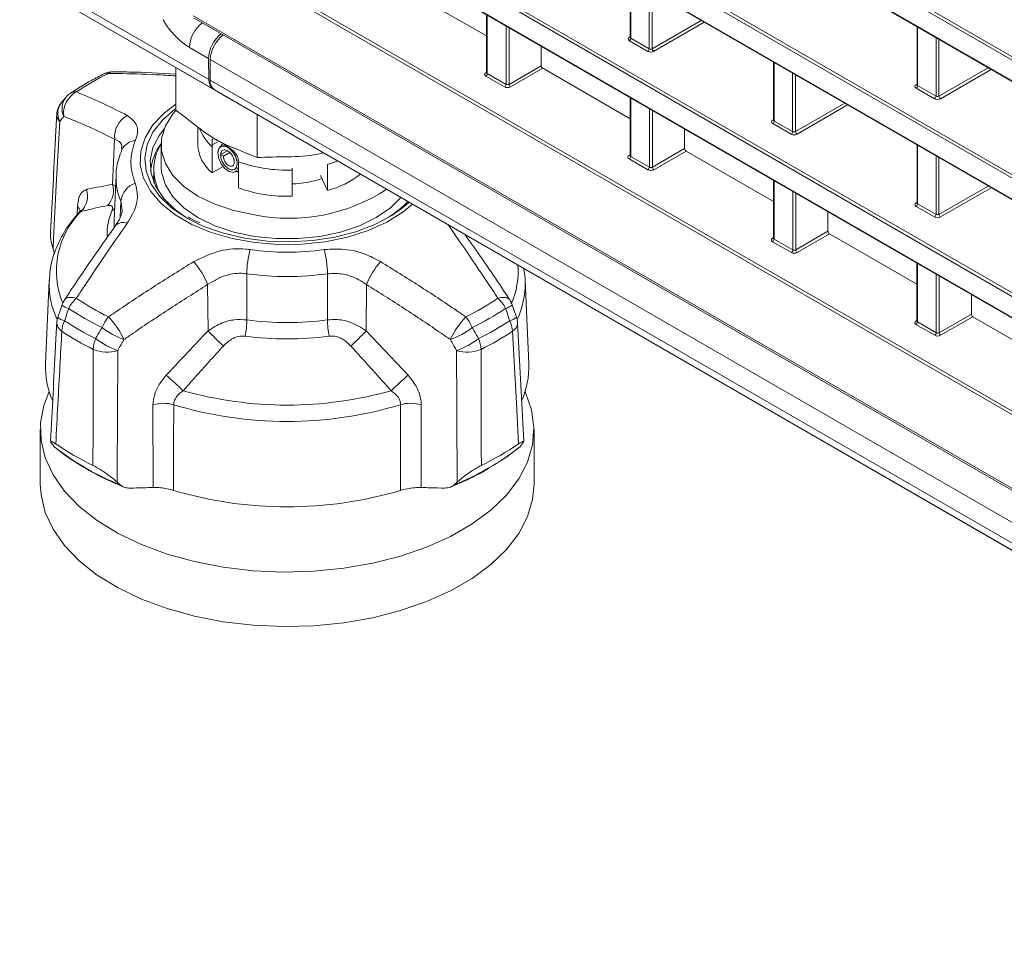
# Model space of a CAD drawing. Header units: millimetres. Extents: x 0 to 1118, y 0 to 864.
# Tile 177 of 256: x 776 to 799, y 316 to 337. Entities that reach past the tile are written whole.
import ezdxf

# ---------------------------------------------------------------- set-up
doc = ezdxf.new("R2010")
doc.units = ezdxf.units.MM

msp = doc.modelspace()

# ---------------------------------------------------------------- linework, layer by layer
at = {"color": 9, "linetype": 'Continuous', "lineweight": 0}
for p, q in [((824.742, 321.897), (777.38, 349.238)), ((777.451, 349.279), (824.822, 321.932)), ((777.38, 348.742), (824.742, 321.401)), ((826.979, 317.798), (777.38, 346.431)), ((777.451, 346.471), (827.014, 317.859)), ((777.38, 345.929), (826.979, 317.297)), ((781.868, 341.108), (824.822, 316.311)), ((824.742, 316.276), (781.796, 341.069)), ((781.706, 340.619), (824.742, 315.775)), ((775.802, 338.656), (780.302, 336.058)), ((824.742, 313.463), (781.307, 338.538)), ((781.377, 338.578), (824.822, 313.498)), ((790.344, 338.428), (790.344, 337.038)), ((790.781, 336.786), (790.781, 338.176)), ((790.852, 338.135), (790.852, 336.786)), ((779.928, 337.572), (824.742, 311.701)), ((786.928, 337.588), (786.928, 336.197)), ((790.852, 336.786), (792.02, 337.461)), ((792.091, 337.42), (790.887, 336.725)), ((787.374, 335.94), (787.374, 337.33)), ((787.445, 337.289), (787.445, 335.94)), ((797.168, 337.302), (797.168, 335.912)), ((790.309, 337.059), (790.33, 337.072)), ((790.746, 336.725), (790.309, 336.977)), ((790.344, 337.038), (790.781, 336.786)), ((797.605, 335.66), (797.605, 337.05)), ((797.675, 337.009), (797.675, 335.66)), ((780.294, 336.557), (779.84, 336.819)), ((840.245, 301.948), (780.336, 336.533)), ((793.756, 336.459), (793.756, 335.068)), ((786.892, 336.218), (786.913, 336.231)), ((786.928, 336.197), (787.374, 335.94)), ((787.445, 335.94), (788.212, 336.383)), ((788.247, 336.322), (787.48, 335.879)), ((794.193, 334.816), (794.193, 336.207)), ((797.675, 335.66), (798.844, 336.335)), ((798.915, 336.294), (797.711, 335.599)), ((780.336, 336.038), (839.899, 301.653)), ((787.339, 335.879), (786.893, 336.136)), ((794.264, 336.166), (794.264, 334.817)), ((839.781, 301.552), (780.44, 335.809)), ((797.132, 335.933), (797.153, 335.945)), ((797.57, 335.598), (797.133, 335.851)), ((797.168, 335.912), (797.605, 335.66)), ((790.34, 335.618), (790.34, 334.228)), ((794.264, 334.817), (795.432, 335.491)), ((790.786, 333.97), (790.786, 335.36)), ((790.856, 335.32), (790.856, 333.971)), ((795.503, 335.45), (794.299, 334.755)), ((793.72, 335.089), (793.741, 335.102)), ((793.756, 335.068), (794.193, 334.816)), ((794.158, 334.755), (793.721, 335.007)), ((778.013, 333.56), (778.062, 334.636)), ((780.385, 334.498), (780.506, 334.568)), ((790.856, 333.971), (791.624, 334.413)), ((791.659, 334.352), (790.892, 333.909)), ((797.168, 334.489), (797.168, 333.099)), ((790.304, 334.249), (790.325, 334.261)), ((790.751, 333.909), (790.305, 334.167)), ((790.34, 334.228), (790.786, 333.97)), ((797.605, 332.847), (797.605, 334.237)), ((797.675, 334.196), (797.675, 332.847)), ((793.752, 333.649), (793.752, 332.258)), ((778.013, 333.56), (778.084, 333.515)), ((794.198, 332), (794.198, 333.391)), ((797.675, 332.847), (798.844, 333.522)), ((798.915, 333.481), (797.711, 332.786)), ((778.192, 332.773), (778.209, 333.164)), ((778.237, 332.943), (778.209, 333.164)), ((794.268, 333.35), (794.268, 332.001)), ((777.166, 332.834), (777.176, 333.037)), ((797.132, 333.12), (797.153, 333.132)), ((797.57, 332.785), (797.133, 333.038)), ((797.168, 333.099), (797.605, 332.847)), ((780.03, 332.63), (779.77, 332.765)), ((794.268, 332.001), (795.035, 332.444)), ((793.716, 332.279), (793.737, 332.292)), ((793.752, 332.258), (794.198, 332)), ((795.071, 332.383), (794.304, 331.94)), ((794.163, 331.939), (793.716, 332.197)), ((797.163, 331.679), (797.163, 330.289)), ((781.205, 331.434), (781.208, 330.338)), ((783.124, 330.338), (783.127, 331.434)), ((797.61, 330.031), (797.61, 331.421)), ((797.68, 331.381), (797.68, 330.031)), ((780.283, 330.075), (780.275, 331.175)), ((784.057, 331.175), (784.049, 330.075)), ((797.68, 330.031), (798.447, 330.474)), ((798.482, 330.413), (797.715, 329.97)), ((797.128, 330.309), (797.149, 330.322)), ((797.575, 329.97), (797.128, 330.228)), ((797.163, 330.289), (797.61, 330.031)), ((784.049, 330.075), (785.042, 329.022)), ((778.976, 326.349), (778.974, 328.313)), ((785.358, 328.313), (785.356, 326.349))]:
    msp.add_line(p, q, dxfattribs=at)
at = {"color": 7, "linetype": 'Continuous', "lineweight": 15}
for p, q in [((777.416, 348.705), (824.777, 321.364)), ((777.416, 345.892), (826.989, 317.274)), ((781.734, 340.586), (824.777, 315.738)), ((780.409, 335.827), (775.906, 338.427)), ((790.33, 338.437), (790.33, 337.059)), ((776.209, 338.252), (780.717, 335.649)), ((786.913, 337.092), (784.835, 338.291)), ((786.913, 337.596), (786.913, 336.218)), ((779.954, 337.515), (824.78, 311.637)), ((797.153, 337.311), (797.153, 335.932)), ((790.33, 337.059), (790.328, 337.053)), ((788.212, 336.847), (788.212, 336.383)), ((780.294, 336.557), (780.302, 336.058)), ((780.336, 336.038), (780.336, 336.533)), ((793.741, 336.467), (793.741, 335.089)), ((779.516, 336.342), (779.516, 335.321)), ((786.913, 336.218), (786.912, 336.212)), ((790.325, 335.122), (788.247, 336.322)), ((780.738, 335.637), (780.409, 335.827)), ((780.44, 335.809), (780.763, 335.623)), ((797.153, 335.933), (797.152, 335.926)), ((776.9, 335.629), (776.8, 335.509)), ((780.717, 335.649), (780.728, 335.643)), ((780.728, 335.643), (780.738, 335.637)), ((780.763, 335.623), (839.781, 301.552)), ((790.325, 335.627), (790.325, 334.248)), ((781.456, 335.223), (781.456, 334.201)), ((793.741, 335.089), (793.74, 335.083)), ((780.041, 334.926), (780.041, 334.506)), ((791.624, 334.877), (791.624, 334.413)), ((780.689, 334.513), (780.474, 334.625)), ((779.166, 334.506), (779.166, 333.995)), ((780.386, 333.835), (780.386, 334.457)), ((780.638, 334.526), (780.562, 334.447)), ((780.745, 334.362), (780.583, 334.269)), ((780.651, 334.23), (780.804, 334.319)), ((793.737, 333.153), (791.659, 334.352)), ((797.153, 334.498), (797.153, 333.119)), ((780.516, 334.31), (780.516, 334.311)), ((780.583, 334.269), (780.651, 334.23)), ((781.005, 334.1), (781.005, 333.478)), ((790.325, 334.249), (790.324, 334.242)), ((778.991, 333.922), (778.991, 333.74)), ((780.386, 333.835), (780.644, 333.984)), ((780.907, 333.85), (781.005, 333.875)), ((780.975, 333.867), (781.015, 333.844)), ((782.282, 333.903), (782.282, 333.943)), ((782.282, 333.281), (782.282, 333.903)), ((783.127, 334.034), (783.127, 333.412)), ((778.095, 333.776), (778.05, 332.709)), ((779.002, 333.59), (778.991, 333.74)), ((783.127, 333.412), (782.96, 333.771)), ((793.737, 333.657), (793.737, 332.279)), ((795.035, 332.907), (795.035, 332.444)), ((797.153, 333.12), (797.152, 333.113)), ((779.833, 332.772), (779.8, 332.792)), ((793.737, 332.279), (793.735, 332.273)), ((797.149, 331.183), (795.071, 332.383)), ((776.595, 332.029), (776.633, 331.901)), ((797.149, 331.687), (797.149, 330.309)), ((776.503, 331.275), (776.418, 329.293)), ((787.914, 329.293), (787.829, 331.275)), ((787.829, 331.275), (787.831, 331.235)), ((798.447, 330.938), (798.447, 330.474)), ((776.81, 330.695), (776.711, 330.402)), ((787.621, 330.402), (787.522, 330.695)), ((800.56, 329.213), (798.482, 330.413)), ((787.795, 327.444), (787.648, 330.268)), ((797.148, 330.31), (797.147, 330.303)), ((776.292, 327.728), (776.292, 326.432)), ((788.04, 326.432), (788.04, 327.728)), ((776.633, 327.312), (776.595, 327.358)), ((776.633, 327.312), (776.701, 327.258)), ((776.647, 327.3), (776.726, 327.239)), ((787.737, 327.358), (787.699, 327.312)), ((778.12, 326.477), (778.191, 326.413)), ((786.141, 326.413), (786.212, 326.477))]:
    msp.add_line(p, q, dxfattribs=at)
at = {"color": 7, "linetype": 'Continuous', "lineweight": 15, "flags": 128}
for points in [[(779.516, 335.469), (779.246, 335.263), (778.974, 334.978), (778.785, 334.671), (778.684, 334.352), (778.672, 334.027), (778.752, 333.705), (778.919, 333.394), (779.171, 333.103), (779.5, 332.839), (779.898, 332.609), (780.355, 332.419), (780.859, 332.274), (781.397, 332.177), (781.955, 332.132), (782.518, 332.138), (783.072, 332.197), (783.602, 332.306), (784.096, 332.463), (784.539, 332.663), (784.921, 332.902), (785.148, 333.091)], [(779.514, 335.315), (779.448, 335.239), (779.269, 334.955), (779.178, 334.658), (779.177, 334.356), (779.268, 334.059), (779.446, 333.775), (779.707, 333.513), (780.043, 333.282), (780.443, 333.088), (780.896, 332.937), (781.387, 332.833)], [(779.237, 334.881), (779.126, 334.735), (778.972, 334.437), (778.906, 334.128), (778.928, 333.817), (779.038, 333.512), (779.234, 333.223), (779.51, 332.955), (779.742, 332.789)], [(780.516, 334.311), (780.538, 334.413), (780.599, 334.473), (780.674, 334.483)], [(781.005, 333.969), (781.004, 333.965), (780.962, 333.882), (780.886, 333.847), (780.788, 333.867), (780.686, 333.939), (780.597, 334.049), (780.537, 334.18), (780.516, 334.308)], [(779.166, 333.995), (779.177, 333.846), (779.268, 333.548), (779.446, 333.265), (779.707, 333.003), (780.043, 332.772), (780.443, 332.577), (780.896, 332.426), (781.387, 332.323)], [(781.387, 332.323), (781.902, 332.27), (782.425, 332.27), (782.94, 332.322), (783.432, 332.425), (783.885, 332.576), (784.286, 332.77), (784.622, 333.001), (784.874, 333.25)], [(784.889, 332.985), (784.656, 332.822), (784.256, 332.609), (783.801, 332.435), (783.303, 332.306), (782.777, 332.225), (782.234, 332.193), (781.69, 332.212), (781.158, 332.281), (780.652, 332.399), (780.186, 332.562), (780.03, 332.63)], [(787.828, 328.631), (787.84, 328.606), (787.983, 328.197), (788.039, 327.78), (788.006, 327.363), (787.884, 326.952), (787.675, 326.552), (787.383, 326.17), (787.012, 325.812), (786.567, 325.483), (786.056, 325.187), (785.485, 324.931), (784.865, 324.716), (784.203, 324.548), (783.511, 324.427), (782.798, 324.357), (782.076, 324.338), (781.355, 324.37), (780.646, 324.453), (779.96, 324.586), (779.308, 324.766), (778.699, 324.991), (778.143, 325.258), (777.647, 325.562), (777.22, 325.899), (776.868, 326.264), (776.597, 326.651), (776.41, 327.054), (776.31, 327.467), (776.299, 327.885), (776.376, 328.3), (776.504, 328.631)], [(788.04, 326.432), (788.006, 326.067), (787.884, 325.656), (787.675, 325.256), (787.383, 324.874), (787.012, 324.516), (786.567, 324.186), (786.056, 323.891), (785.485, 323.634), (784.865, 323.42), (784.203, 323.252), (783.511, 323.131), (782.798, 323.061), (782.076, 323.041), (781.355, 323.074), (780.646, 323.157), (779.96, 323.289), (779.308, 323.47), (778.699, 323.695), (778.143, 323.962), (777.647, 324.266), (777.22, 324.603), (776.868, 324.967), (776.597, 325.354), (776.41, 325.758), (776.31, 326.171), (776.292, 326.432)]]:
    msp.add_lwpolyline(points, dxfattribs=at)
at = {"color": 9, "linetype": 'Continuous', "lineweight": 0, "flags": 128}
for points in [[(779.77, 332.765), (779.417, 333.005), (779.135, 333.275), (778.931, 333.567), (778.811, 333.874), (778.779, 334.188), (778.833, 334.501), (778.974, 334.805), (779.198, 335.092), (779.499, 335.355), (779.516, 335.368)], [(776.754, 335.059), (776.674, 333.544), (776.607, 332.265), (776.595, 332.029)], [(783.371, 334.117), (783.273, 334.081), (783.127, 334.034)], [(778.991, 333.814), (778.989, 333.701), (778.998, 333.598)], [(778.061, 332.983), (778.033, 332.958), (777.997, 332.934)], [(785.067, 333.138), (784.993, 333.07), (784.889, 332.985)], [(778.05, 332.709), (778.049, 332.65), (778.053, 332.544)], [(776.866, 330.81), (776.877, 330.824), (776.911, 330.85), (776.957, 330.867), (777.013, 330.872), (777.078, 330.867), (777.149, 330.852)], [(787.183, 330.852), (787.254, 330.867), (787.319, 330.872), (787.375, 330.867), (787.421, 330.85), (787.455, 330.824), (787.466, 330.811)], [(787.672, 327.386), (787.628, 328.203), (787.527, 330.068)], [(777.545, 326.875), (777.548, 327.716), (777.553, 329.636)], [(778.134, 329.607), (778.127, 328.042), (778.121, 326.721), (778.12, 326.477)], [(786.212, 326.477), (786.205, 328.042), (786.204, 328.281), (786.198, 329.607)], [(779.467, 328.319), (779.466, 327.395), (779.466, 326.28)], [(784.866, 326.28), (784.866, 327.395), (784.865, 328.319)]]:
    msp.add_lwpolyline(points, dxfattribs=at)
at = {"color": 9, "linetype": 'Continuous', "lineweight": 0}
for centre, radius, start, end in [((780.794, 338.349), 1.803, 208.8556, 238.0453), ((780.618, 336.78), 0.779, 127.0622, 177.1574), ((790.324, 337.082), 0.0277, 236.1434, 280.6298), ((790.267, 337.042), 0.0769, 302.9181, 357.3706), ((790.705, 336.789), 0.0769, 302.9181, 357.3706), ((790.93, 336.79), 0.078, 183.0599, 236.9401), ((780.621, 330.63), 6.194, 115.9018, 124.0928), ((777.877, 336.044), 0.162, 76.1455, 114.8505), ((778.035, 336.045), 0.196, 89.476, 127.4394), ((786.908, 336.241), 0.0277, 236.1434, 280.6298), ((786.851, 336.201), 0.0769, 302.9181, 357.3706), ((777.41, 335.26), 0.563, 117.5584, 188.3184), ((777.123, 335.536), 0.225, 83.269, 122.9142), ((787.297, 335.943), 0.0769, 302.9181, 357.3706), ((787.523, 335.944), 0.078, 183.0599, 236.9401), ((797.148, 335.956), 0.0277, 236.1434, 280.6298), ((797.091, 335.915), 0.0769, 302.9181, 357.3706), ((777.139, 335.249), 0.43, 142.5532, 206.241), ((777.239, 335.368), 0.43, 142.335, 206.201), ((797.528, 335.663), 0.0769, 302.9181, 357.3706), ((797.753, 335.664), 0.078, 183.0599, 236.9401), ((776.895, 335.216), 0.211, 179.3269, 227.8799), ((778.638, 334.694), 0.578, 118.6352, 185.806), ((793.736, 335.112), 0.0277, 236.1434, 280.6298), ((793.679, 335.072), 0.0769, 302.9181, 357.3706), ((781.044, 335.245), 1.026, 199.9744, 230.1145), ((794.116, 334.82), 0.0769, 302.9181, 357.3706), ((794.342, 334.821), 0.078, 183.0599, 236.9401), ((778.579, 334.22), 0.382, 93.8305, 154.457), ((779.728, 334.095), 1.279, 156.6795, 203.3205), ((782.149, 337.272), 3.372, 250.1635, 272.2504), ((790.319, 334.272), 0.0277, 236.1434, 280.6298), ((790.263, 334.231), 0.0769, 302.9181, 357.3706), ((790.709, 333.974), 0.0769, 302.9181, 357.3706), ((790.934, 333.975), 0.078, 183.0599, 236.9401), ((779.504, 333.721), 1.41, 177.1946, 203.2816), ((776.906, 333.283), 0.51, 313.5372, 17.7), ((777.51, 333.413), 0.525, 317.2865, 16.2355), ((778.717, 333.104), 0.512, 108.7305, 173.2555), ((778.682, 331.499), 2.007, 135.2129, 202.3469), ((777.019, 332.87), 0.229, 14.5809, 46.8124), ((779.372, 332.353), 1.492, 157.1096, 180.8117), ((797.148, 333.143), 0.0277, 236.1434, 280.6298), ((797.091, 333.102), 0.0769, 302.9181, 357.3706), ((797.528, 332.85), 0.0769, 302.9181, 357.3706), ((797.753, 332.851), 0.078, 183.0599, 236.9401), ((778.263, 332.407), 0.249, 66.8497, 135.483), ((793.731, 332.302), 0.0277, 236.1434, 280.6298), ((793.675, 332.262), 0.0769, 302.9181, 357.3706), ((783.525, 331.391), 2.321, 164.5468, 178.9226), ((782.166, 338.318), 6.37, 262.0829, 277.9171), ((780.807, 331.391), 2.321, 1.0774, 15.4532), ((794.121, 332.004), 0.0769, 302.9181, 357.3706), ((794.346, 332.005), 0.078, 183.0599, 236.9401), ((778.645, 330.56), 1.742, 20.6658, 41.8125), ((785.687, 330.56), 1.742, 138.1875, 159.3342), ((785.744, 331.491), 1.918, 336.1679, 4.568), ((782.166, 338.344), 6.976, 262.0829, 277.9171), ((778.5, 331.204), 1.999, 178.2747, 205.4043), ((785.829, 331.205), 2.002, 334.6039, 0.8591), ((777.674, 330.267), 0.785, 131.8926, 154.0396), ((780.621, 335.981), 6.194, 235.9072, 244.0982), ((783.711, 335.981), 6.194, 295.9018, 304.0928), ((786.658, 330.267), 0.785, 25.9604, 48.1074), ((777.06, 330.977), 0.378, 228.3437, 255.8566), ((780.565, 335.926), 6.418, 235.9072, 244.0982), ((783.767, 335.926), 6.418, 295.9018, 304.0928), ((787.273, 330.975), 0.375, 284.0858, 311.7571), ((776.963, 330.686), 0.381, 228.2317, 255.9051), ((778.603, 329.823), 0.903, 139.5265, 158.599), ((776.411, 328.989), 2.069, 25.1947, 43.3537), ((778.824, 330.385), 2.384, 349.5263, 358.8746), ((782.166, 337.329), 7.056, 262.1993, 277.8007), ((785.508, 330.385), 2.384, 181.1254, 190.4737), ((787.921, 328.989), 2.069, 136.6463, 154.8053), ((785.729, 329.823), 0.903, 21.401, 40.4735), ((787.369, 330.686), 0.381, 284.1008, 311.758), ((776.927, 330.278), 0.243, 182.3217, 239.828), ((777.433, 330.034), 0.63, 153.3324, 176.9704), ((780.524, 335.792), 6.582, 236.2871, 243.7182), ((779.015, 331.841), 2.103, 233.4151, 249.6369), ((785.317, 331.841), 2.103, 290.3631, 306.5849), ((783.808, 335.792), 6.582, 296.2818, 303.7129), ((786.899, 330.034), 0.63, 3.0296, 26.6676), ((787.411, 330.274), 0.237, 299.4211, 358.4292), ((797.143, 330.332), 0.0277, 236.1434, 280.6298), ((797.086, 330.292), 0.0769, 302.9181, 357.3706), ((780.503, 335.611), 6.664, 236.2871, 243.7182), ((778.307, 329.601), 0.755, 157.4543, 177.3638), ((778.86, 331.572), 2.096, 233.3634, 249.7148), ((791.293, 340.878), 15.425, 224.4562, 226.3617), ((782.166, 337.229), 7.346, 262.1993, 277.8007), ((773.039, 340.878), 15.425, 313.6383, 315.5438), ((785.472, 331.572), 2.096, 290.2852, 306.6366), ((786.025, 329.601), 0.755, 2.6362, 22.5457), ((783.829, 335.611), 6.664, 296.2818, 303.7129), ((797.533, 330.034), 0.0769, 302.9181, 357.3706), ((797.758, 330.036), 0.078, 183.0599, 236.9401), ((777.883, 330.414), 0.845, 246.9792, 287.222), ((786.449, 330.414), 0.845, 252.778, 293.0208), ((587.025, 118.756), 284.917, 47.45041, 47.56041), ((977.307, 118.756), 284.917, 132.43959, 132.54959), ((782.166, 337.437), 9.127, 254.2817, 285.7183), ((779.23, 327.482), 0.87, 74.1774, 107.0808), ((782.166, 337.275), 9.354, 253.2299, 286.7701), ((785.102, 327.482), 0.87, 72.9192, 105.8226), ((783.751, 332.352), 6.402, 291.9174, 308.0773), ((780.606, 332.403), 6.459, 232.8017, 248.0458)]:
    msp.add_arc(centre, radius, start, end, dxfattribs=at)
at = {"color": 7, "linetype": 'Continuous', "lineweight": 15}
for centre, radius, start, end in [((781.115, 336.494), 0.779, 127.0622, 177.1574), ((778.028, 335.742), 0.5, 89.1916, 116.0639), ((780.587, 336.014), 0.252, 174.3796, 234.302), ((777.283, 335.311), 0.5, 124.2688, 140.2306), ((777.183, 335.192), 0.5, 140.3341, 176.989), ((780.208, 333.751), 1.298, 142.63, 174.3903), ((780.141, 333.92), 1.146, 147.3211, 215.9458), ((780.941, 334.545), 0.901, 182.5248, 231.9782), ((782.193, 336.101), 2.532, 272.0094, 288.4373), ((782.549, 335.539), 2.204, 285.1992, 308.1609), ((782.149, 336.65), 3.372, 250.1635, 272.2504), ((782.21, 337.016), 4.263, 258.8781, 303.0865), ((783.342, 334.77), 2.342, 302.2653, 316.3935), ((777.283, 330.534), 0.5, 146.318, 161.2566), ((787.049, 330.534), 0.5, 18.7434, 33.682), ((777.183, 330.242), 0.5, 161.2781, 177.005), ((787.149, 330.242), 0.5, 2.995, 18.7219), ((778.401, 329.213), 1.985, 177.7087, 203.4088), ((785.928, 329.214), 1.987, 336.1435, 2.2862), ((780.478, 332.977), 6.77, 235.6744, 244.331), ((783.854, 332.977), 6.77, 295.669, 304.3256), ((782.166, 335.397), 9.508, 253.501, 286.499)]:
    msp.add_arc(centre, radius, start, end, dxfattribs=at)
for centre, major_axis, ratio, start_param, end_param in [((780.648, 336.761), (0.243, 0.437), 0.587367, 0.903718, 2.347075), ((788.247, 336.363), (-0.025, 0.0433), 0.577426, 0.785518, 2.356238), ((780.655, 336.262), (0.243, 0.437), 0.587367, 2.347075, 3.132473), ((791.659, 334.393), (-0.025, 0.0433), 0.577426, 0.785518, 2.356238), ((795.071, 332.423), (-0.025, 0.0433), 0.577426, 0.785518, 2.356238), ((798.482, 330.454), (-0.025, 0.0433), 0.577426, 0.785518, 2.356238)]:
    msp.add_ellipse(centre, major_axis=major_axis, ratio=ratio, start_param=start_param, end_param=end_param, dxfattribs=at)
at = {"color": 9, "linetype": 'Continuous', "lineweight": 0}
for centre, major_axis, ratio, start_param, end_param in [((790.38, 337.019), (0.1, 0.0008), 0.582304, 2.360482, 3.922551), ((790.38, 337.059), (0.05, 0.0008), 0.587274, 3.132558, 3.917956), ((790.817, 336.766), (0.1, 0.0008), 0.582304, 3.922551, 5.484621), ((790.817, 336.807), (0.05, 0.0008), 0.587274, 3.917956, 5.480026), ((786.964, 336.178), (0.1, 0.0008), 0.582304, 2.360482, 3.922551), ((786.963, 336.218), (0.05, 0.0008), 0.587274, 3.132558, 3.917956), ((787.41, 335.92), (0.1, 0.0008), 0.582304, 3.922551, 5.484621), ((787.41, 335.961), (0.05, 0.0008), 0.587274, 3.917956, 5.480026), ((797.204, 335.892), (0.1, 0.0008), 0.582304, 2.360482, 3.922551), ((797.203, 335.933), (0.05, 0.0008), 0.587274, 3.132558, 3.917956), ((797.641, 335.64), (0.1, 0.0008), 0.582304, 3.922551, 5.484621), ((797.64, 335.681), (0.05, 0.0008), 0.587274, 3.917956, 5.480026), ((793.792, 335.049), (0.1, 0.0008), 0.582304, 2.360482, 3.922551), ((793.791, 335.09), (0.05, 0.0008), 0.587274, 3.132558, 3.917956), ((794.229, 334.837), (0.05, 0.0008), 0.587274, 3.917956, 5.480026), ((794.229, 334.797), (0.1, 0.0008), 0.582304, 3.922551, 5.484621), ((790.375, 334.208), (0.1, 0.0008), 0.582304, 2.360482, 3.922551), ((790.375, 334.249), (0.05, 0.0008), 0.587274, 3.132558, 3.917956), ((790.822, 333.951), (0.1, 0.0008), 0.582304, 3.922551, 5.484621), ((790.821, 333.991), (0.05, 0.0008), 0.587274, 3.917956, 5.480026), ((797.204, 333.079), (0.1, 0.0008), 0.582304, 2.360482, 3.922551), ((797.203, 333.12), (0.05, 0.0008), 0.587274, 3.132558, 3.917956), ((797.641, 332.827), (0.1, 0.0008), 0.582304, 3.922551, 5.484621), ((797.64, 332.868), (0.05, 0.0008), 0.587274, 3.917956, 5.480026), ((793.787, 332.239), (0.1, 0.0008), 0.582304, 2.360482, 3.922551), ((793.787, 332.279), (0.05, 0.0008), 0.587274, 3.132558, 3.917956), ((794.233, 332.022), (0.05, 0.0008), 0.587274, 3.917956, 5.480026), ((794.234, 331.981), (0.1, 0.0008), 0.582304, 3.922551, 5.484621), ((797.199, 330.269), (0.1, 0.0008), 0.582304, 2.360482, 3.922551), ((797.199, 330.31), (0.05, 0.0008), 0.587274, 3.132558, 3.917956), ((797.645, 330.011), (0.1, 0.0008), 0.582304, 3.922551, 5.484621), ((797.645, 330.052), (0.05, 0.0008), 0.587274, 3.917956, 5.480026)]:
    msp.add_ellipse(centre, major_axis=major_axis, ratio=ratio, start_param=start_param, end_param=end_param, dxfattribs=at)
at = {"color": 7, "linetype": 'Continuous', "lineweight": 15}
for points, knots in [([(777.809, 336.191), (777.708, 336.14), (777.422, 335.996), (777.166, 335.831), (777.001, 335.724)], [0, 0, 0, 0, 0.353256, 1, 1, 1, 1]), ([(779.516, 336.184), (779.142, 336.206), (778.645, 336.235), (778.157, 336.237), (778.037, 336.238)], [0, 0, 0, 0, 0.752748, 1, 1, 1, 1]), ([(779.516, 335.321), (779.522, 335.317), (779.687, 335.204), (780.007, 334.946), (780.489, 334.585), (780.973, 334.395), (781.295, 334.266), (781.456, 334.201)], [0, 0, 0, 0, 0.008502, 0.254465, 0.500012, 0.749258, 1, 1, 1, 1]), ([(776.684, 335.218), (776.674, 335.03), (776.625, 334.099), (776.577, 333.169), (776.538, 332.427)], [0, 0, 0, 0, 0.202571, 1, 1, 1, 1]), ([(780.385, 334.498), (780.384, 334.523), (780.381, 334.578), (780.381, 334.634), (780.391, 334.643), (780.397, 334.648)], [0, 0, 0, 0, 0.274763, 0.621119, 1, 1, 1, 1]), ([(778.234, 334.385), (778.208, 334.313), (778.138, 334.122), (778.09, 333.92), (778.097, 333.794), (778.097, 333.793)], [0, 0, 0, 0, 0.374203, 0.993197, 1, 1, 1, 1]), ([(778.242, 334.408), (778.245, 334.41), (778.248, 334.413), (778.233, 334.386), (778.231, 334.381)], [0, 0, 0, 0, 0.834717, 1, 1, 1, 1]), ([(780.386, 334.457), (780.386, 334.463), (780.386, 334.477), (780.385, 334.49), (780.385, 334.498)], [0, 0, 0, 0, 0.413702, 1, 1, 1, 1]), ([(780.651, 334.23), (780.651, 334.217), (780.65, 334.191), (780.663, 334.146), (780.684, 334.1), (780.714, 334.058), (780.75, 334.023), (780.789, 334), (780.827, 333.989), (780.861, 333.994), (780.889, 334.015), (780.906, 334.049), (780.911, 334.096), (780.904, 334.151), (780.883, 334.209), (780.852, 334.266), (780.811, 334.316), (780.764, 334.356), (780.715, 334.379), (780.668, 334.385), (780.628, 334.372), (780.599, 334.34), (780.583, 334.291), (780.582, 334.229), (780.597, 334.16), (780.627, 334.089), (780.67, 334.022), (780.723, 333.965), (780.781, 333.924), (780.84, 333.903), (780.893, 333.905), (780.937, 333.929), (780.966, 333.975), (780.981, 334.046), (780.97, 334.143), (780.925, 334.257), (780.853, 334.36), (780.764, 334.437), (780.672, 334.475), (780.591, 334.465), (780.532, 334.411), (780.521, 334.344), (780.516, 334.311)], [0, 0, 0, 0, 0.014899, 0.03018, 0.045874, 0.062009, 0.078556, 0.095485, 0.112826, 0.130608, 0.148803, 0.16738, 0.186368, 0.205798, 0.22564, 0.245864, 0.2665, 0.287578, 0.309067, 0.330939, 0.353222, 0.375947, 0.399084, 0.422602, 0.446533, 0.470905, 0.495689, 0.520855, 0.546432, 0.572452, 0.598883, 0.625696, 0.652921, 0.680588, 0.717994, 0.75613, 0.794997, 0.834593, 0.874919, 0.915976, 0.957625, 1, 1, 1, 1]), ([(780.583, 334.269), (780.584, 334.248), (780.585, 334.206), (780.606, 334.134), (780.641, 334.064), (780.688, 334), (780.744, 333.949), (780.802, 333.914), (780.859, 333.901), (780.91, 333.911), (780.949, 333.943), (780.973, 333.996), (780.979, 334.065), (780.967, 334.145), (780.936, 334.23), (780.889, 334.311), (780.83, 334.381), (780.763, 334.435), (780.694, 334.466), (780.629, 334.473), (780.575, 334.452), (780.53, 334.401), (780.521, 334.342), (780.516, 334.308)], [0, 0, 0, 0, 0.039849, 0.080388, 0.121617, 0.163541, 0.206158, 0.249465, 0.293463, 0.338155, 0.383541, 0.429617, 0.476384, 0.523845, 0.572, 0.620845, 0.670381, 0.720611, 0.771536, 0.823151, 0.875456, 0.928456, 1, 1, 1, 1]), ([(780.666, 334.51), (780.669, 334.508), (780.717, 334.48), (780.814, 334.418), (780.923, 334.323), (780.989, 334.227), (781, 334.166), (781.004, 334.141)], [0, 0, 0, 0, 0.020353, 0.302167, 0.59147, 0.832805, 1, 1, 1, 1]), ([(780.885, 334.436), (780.829, 334.453), (780.757, 334.476), (780.702, 334.506), (780.689, 334.513)], [0, 0, 0, 0, 0.774285, 1, 1, 1, 1]), ([(781.456, 334.201), (781.694, 334.207), (782.171, 334.22), (782.701, 334.224), (782.984, 334.303), (783.028, 334.315)], [0, 0, 0, 0, 0.458146, 0.915341, 1, 1, 1, 1]), ([(781.004, 334.141), (781.004, 334.133), (781.005, 334.12), (781.005, 334.106), (781.005, 334.1)], [0, 0, 0, 0, 0.586298, 1, 1, 1, 1]), ([(783.035, 334.311), (783.034, 334.311), (783.015, 334.305), (782.992, 334.302), (782.972, 334.3)], [0, 0, 0, 0, 0.062156, 1, 1, 1, 1]), ([(777.253, 332.944), (777.253, 332.945), (777.255, 332.945), (777.232, 332.917), (777.22, 332.901)], [0, 0, 0, 0, 0.426336, 1, 1, 1, 1]), ([(778.239, 332.944), (778.238, 332.924), (778.235, 332.874), (778.19, 332.74), (778.115, 332.631), (778.081, 332.582)], [0, 0, 0, 0, 0.258642, 0.666844, 1, 1, 1, 1]), ([(777.224, 332.9), (777.182, 332.854), (777.028, 332.684), (776.816, 332.37), (776.625, 331.956), (776.521, 331.582), (776.514, 331.35), (776.511, 331.261)], [0, 0, 0, 0, 0.0970507, 0.3523803, 0.6040733, 0.849854, 1, 1, 1, 1]), ([(780.09, 332.644), (780.017, 332.677), (779.927, 332.717), (779.847, 332.763), (779.833, 332.772)], [0, 0, 0, 0, 0.818792, 1, 1, 1, 1]), ([(778.086, 332.581), (778.007, 332.471), (777.661, 331.986), (777.255, 331.395), (776.929, 330.904), (776.867, 330.809)], [0, 0, 0, 0, 0.192199, 0.845079, 1, 1, 1, 1]), ([(776.595, 332.029), (776.563, 332.146), (776.526, 332.281), (776.539, 332.41), (776.541, 332.427)], [0, 0, 0, 0, 0.871522, 1, 1, 1, 1]), ([(787.465, 330.811), (787.453, 330.83), (787.168, 331.261), (786.812, 331.785), (786.464, 332.273), (786.393, 332.373)], [0, 0, 0, 0, 0.035723, 0.803515, 1, 1, 1, 1]), ([(787.828, 331.228), (787.829, 331.238), (787.837, 331.351), (787.812, 331.463), (787.79, 331.566)], [0, 0, 0, 0, 0.086422, 1, 1, 1, 1]), ([(776.684, 330.268), (776.674, 330.078), (776.625, 329.136), (776.576, 328.194), (776.537, 327.442)], [0, 0, 0, 0, 0.201103, 1, 1, 1, 1]), ([(776.66, 327.386), (776.636, 327.402), (776.586, 327.435), (776.542, 327.455), (776.526, 327.444), (776.568, 327.391), (776.595, 327.358)], [0, 0, 0, 0, 0.161654, 0.322164, 0.570665, 1, 1, 1, 1]), ([(786.984, 326.822), (787.126, 326.906), (787.377, 327.056), (787.591, 327.227), (787.684, 327.301)], [0, 0, 0, 0, 0.565196, 1, 1, 1, 1]), ([(787.737, 327.358), (787.765, 327.393), (787.806, 327.445), (787.788, 327.454), (787.747, 327.436), (787.696, 327.402), (787.672, 327.386)], [0, 0, 0, 0, 0.455736, 0.663828, 0.840546, 1, 1, 1, 1]), ([(776.726, 327.239), (776.757, 327.214), (776.94, 327.068), (777.316, 326.827), (777.807, 326.56), (778.144, 326.418), (778.278, 326.362)], [0, 0, 0, 0, 0.072099, 0.420408, 0.769261, 1, 1, 1, 1]), ([(778.12, 326.477), (778.05, 326.537), (777.948, 326.624), (777.774, 326.744), (777.65, 326.821), (777.579, 326.858), (777.545, 326.875)], [0, 0, 0, 0, 0.455736, 0.663828, 0.840546, 1, 1, 1, 1]), ([(786.056, 326.362), (786.14, 326.397), (786.427, 326.517), (786.743, 326.668), (786.949, 326.8), (786.984, 326.822)], [0, 0, 0, 0, 0.254313, 0.873516, 1, 1, 1, 1]), ([(786.787, 326.875), (786.752, 326.857), (786.684, 326.822), (786.555, 326.742), (786.381, 326.622), (786.278, 326.533), (786.212, 326.477)], [0, 0, 0, 0, 0.161654, 0.322164, 0.570665, 1, 1, 1, 1]), ([(778.191, 326.413), (778.228, 326.387), (778.294, 326.342), (778.382, 326.337), (778.421, 326.335)], [0, 0, 0, 0, 0.558816, 1, 1, 1, 1]), ([(778.421, 326.335), (778.453, 326.336), (778.562, 326.337), (778.747, 326.342), (778.901, 326.347), (778.976, 326.349)], [0, 0, 0, 0, 0.168844, 0.594697, 1, 1, 1, 1]), ([(779.466, 326.28), (779.415, 326.294), (779.315, 326.321), (779.15, 326.345), (779.038, 326.351), (778.984, 326.349), (778.976, 326.349)], [0, 0, 0, 0, 0.312228, 0.624137, 0.944904, 1, 1, 1, 1]), ([(785.356, 326.349), (785.305, 326.349), (785.202, 326.348), (785.026, 326.323), (784.919, 326.294), (784.866, 326.28)], [0, 0, 0, 0, 0.336652, 0.673851, 1, 1, 1, 1]), ([(785.356, 326.349), (785.431, 326.347), (785.616, 326.341), (785.801, 326.337), (785.911, 326.335)], [0, 0, 0, 0, 0.406082, 1, 1, 1, 1]), ([(785.911, 326.335), (785.961, 326.339), (786.05, 326.345), (786.114, 326.392), (786.141, 326.413)], [0, 0, 0, 0, 0.5768574, 1, 1, 1, 1])]:
    msp.add_open_spline(points, degree=3, knots=knots, dxfattribs=at)
at = {"color": 9, "linetype": 'Continuous', "lineweight": 0}
for points, knots in [([(779.516, 336.141), (779.355, 336.151), (778.89, 336.181), (778.359, 336.195), (777.989, 336.2), (777.916, 336.201)], [0, 0, 0, 0, 0.299139, 0.861878, 1, 1, 1, 1]), ([(777.149, 335.759), (777.193, 335.741), (777.417, 335.651), (777.82, 335.476), (778.18, 335.293), (778.36, 335.201)], [0, 0, 0, 0, 0.10922, 0.554207, 1, 1, 1, 1]), ([(776.853, 335.178), (776.844, 335.167), (776.811, 335.128), (776.778, 335.088), (776.754, 335.059)], [0, 0, 0, 0, 0.271012, 1, 1, 1, 1]), ([(778.062, 334.636), (777.882, 334.724), (777.521, 334.902), (777.119, 335.073), (776.897, 335.161), (776.853, 335.178)], [0, 0, 0, 0, 0.445417, 0.890659, 1, 1, 1, 1]), ([(778.36, 335.201), (778.453, 335.13), (778.627, 334.995), (778.613, 334.755), (778.561, 334.621), (778.553, 334.601)], [0, 0, 0, 0, 0.487113, 0.923782, 1, 1, 1, 1]), ([(778.225, 334.405), (778.23, 334.442), (778.244, 334.559), (778.136, 334.604), (778.062, 334.636)], [0, 0, 0, 0, 0.315416, 1, 1, 1, 1]), ([(777.392, 333.438), (777.359, 333.424), (777.286, 333.394), (777.203, 333.264), (777.185, 333.112), (777.176, 333.037)], [0, 0, 0, 0, 0.289426, 0.644444, 1, 1, 1, 1]), ([(777.392, 333.438), (777.4, 333.44), (777.605, 333.489), (777.813, 333.525), (778.013, 333.56)], [0, 0, 0, 0, 0.039661, 1, 1, 1, 1]), ([(778.553, 333.588), (778.581, 333.475), (778.637, 333.25), (778.532, 332.907), (778.405, 332.706), (778.36, 332.636)], [0, 0, 0, 0, 0.3959631, 0.7869012, 1, 1, 1, 1]), ([(777.257, 332.913), (777.247, 332.917), (777.235, 332.922), (777.225, 332.903), (777.224, 332.9)], [0, 0, 0, 0, 0.8682587, 1, 1, 1, 1]), ([(777.895, 333.057), (777.745, 333.027), (777.538, 332.985), (777.328, 332.932), (777.265, 332.915), (777.257, 332.913)], [0, 0, 0, 0, 0.699894, 0.960207, 1, 1, 1, 1]), ([(777.997, 332.934), (778.006, 332.962), (778.023, 333.02), (777.988, 333.064), (777.93, 333.06), (777.895, 333.057)], [0, 0, 0, 0, 0.2875, 0.579133, 1, 1, 1, 1]), ([(778.36, 332.636), (778.18, 332.376), (777.82, 331.857), (777.417, 331.255), (777.193, 330.918), (777.149, 330.852)], [0, 0, 0, 0, 0.445793, 0.89078, 1, 1, 1, 1]), ([(787.183, 330.852), (787.139, 330.918), (786.915, 331.255), (786.52, 331.846), (786.167, 332.354), (785.994, 332.603)], [0, 0, 0, 0, 0.1113017, 0.5647699, 1, 1, 1, 1]), ([(779.944, 331.722), (780.148, 331.822), (780.535, 332.011), (781.019, 332.042), (781.254, 332.013), (781.289, 332.009)], [0, 0, 0, 0, 0.487113, 0.923782, 1, 1, 1, 1]), ([(783.043, 332.009), (783.228, 332.019), (783.596, 332.039), (784.06, 331.902), (784.303, 331.769), (784.388, 331.722)], [0, 0, 0, 0, 0.395963, 0.786901, 1, 1, 1, 1]), ([(777.916, 330.409), (777.989, 330.459), (778.359, 330.712), (779.031, 331.157), (779.64, 331.534), (779.944, 331.722)], [0, 0, 0, 0, 0.10922, 0.554207, 1, 1, 1, 1]), ([(784.388, 331.722), (784.693, 331.534), (785.301, 331.157), (785.973, 330.712), (786.343, 330.459), (786.416, 330.409)], [0, 0, 0, 0, 0.445793, 0.89078, 1, 1, 1, 1]), ([(781.205, 331.434), (781.181, 331.437), (781.019, 331.457), (780.678, 331.419), (780.416, 331.26), (780.275, 331.175)], [0, 0, 0, 0, 0.074321, 0.503741, 1, 1, 1, 1]), ([(784.057, 331.175), (783.997, 331.215), (783.831, 331.326), (783.512, 331.449), (783.255, 331.439), (783.127, 331.434)], [0, 0, 0, 0, 0.219476, 0.612439, 1, 1, 1, 1]), ([(780.275, 331.175), (779.977, 330.988), (779.381, 330.613), (778.72, 330.17), (778.355, 329.919), (778.283, 329.87)], [0, 0, 0, 0, 0.445417, 0.8906595, 1, 1, 1, 1]), ([(786.049, 329.87), (785.977, 329.919), (785.612, 330.17), (784.951, 330.613), (784.355, 330.988), (784.057, 331.175)], [0, 0, 0, 0, 0.109341, 0.554583, 1, 1, 1, 1]), ([(776.968, 330.611), (776.959, 330.584), (776.927, 330.486), (776.894, 330.388), (776.871, 330.317)], [0, 0, 0, 0, 0.27105, 1, 1, 1, 1]), ([(787.461, 330.317), (787.438, 330.388), (787.405, 330.486), (787.373, 330.584), (787.364, 330.611)], [0, 0, 0, 0, 0.72895, 1, 1, 1, 1]), ([(780.283, 330.075), (780.392, 330.145), (780.584, 330.267), (780.91, 330.353), (781.108, 330.343), (781.208, 330.338)], [0, 0, 0, 0, 0.395387, 0.691753, 1, 1, 1, 1]), ([(783.124, 330.338), (783.204, 330.343), (783.387, 330.355), (783.717, 330.283), (783.927, 330.152), (784.049, 330.075)], [0, 0, 0, 0, 0.247164, 0.561326, 1, 1, 1, 1]), ([(777.61, 329.891), (777.647, 329.954), (777.697, 330.042), (777.748, 330.129), (777.762, 330.153)], [0, 0, 0, 0, 0.72895, 1, 1, 1, 1]), ([(786.57, 330.153), (786.584, 330.129), (786.635, 330.042), (786.686, 329.954), (786.722, 329.891)], [0, 0, 0, 0, 0.27105, 1, 1, 1, 1]), ([(776.805, 330.068), (776.79, 329.795), (776.742, 328.901), (776.694, 328.007), (776.66, 327.386)], [0, 0, 0, 0, 0.304645, 1, 1, 1, 1]), ([(778.283, 329.87), (778.27, 329.846), (778.22, 329.758), (778.17, 329.67), (778.134, 329.607)], [0, 0, 0, 0, 0.271012, 1, 1, 1, 1]), ([(779.29, 329.022), (779.303, 329.036), (779.629, 329.391), (779.963, 329.74), (780.283, 330.075)], [0, 0, 0, 0, 0.039661, 1, 1, 1, 1]), ([(781.169, 329.952), (781.112, 329.952), (780.998, 329.954), (780.812, 329.871), (780.709, 329.773), (780.648, 329.715)], [0, 0, 0, 0, 0.2875, 0.579133, 1, 1, 1, 1]), ([(783.684, 329.715), (783.616, 329.779), (783.504, 329.884), (783.313, 329.958), (783.208, 329.953), (783.163, 329.952)], [0, 0, 0, 0, 0.4646405, 0.7701578, 1, 1, 1, 1]), ([(786.198, 329.607), (786.162, 329.67), (786.112, 329.758), (786.062, 329.846), (786.049, 329.87)], [0, 0, 0, 0, 0.728988, 1, 1, 1, 1]), ([(780.648, 329.715), (780.424, 329.469), (780.116, 329.13), (779.801, 328.774), (779.706, 328.666), (779.694, 328.652)], [0, 0, 0, 0, 0.699894, 0.960207, 1, 1, 1, 1]), ([(784.638, 328.652), (784.626, 328.666), (784.311, 329.024), (783.991, 329.376), (783.684, 329.715)], [0, 0, 0, 0, 0.039794, 1, 1, 1, 1]), ([(786.779, 329.636), (786.78, 329.356), (786.783, 328.435), (786.785, 327.515), (786.787, 326.875)], [0, 0, 0, 0, 0.304645, 1, 1, 1, 1]), ([(779.29, 329.022), (779.239, 328.96), (779.124, 328.821), (779.001, 328.572), (778.983, 328.4), (778.974, 328.313)], [0, 0, 0, 0, 0.289426, 0.644444, 1, 1, 1, 1]), ([(785.358, 328.313), (785.354, 328.365), (785.345, 328.511), (785.248, 328.766), (785.11, 328.936), (785.042, 329.022)], [0, 0, 0, 0, 0.217548, 0.609521, 1, 1, 1, 1]), ([(779.694, 328.652), (779.656, 328.625), (779.575, 328.568), (779.513, 328.483), (779.475, 328.398), (779.471, 328.355), (779.467, 328.319)], [0, 0, 0, 0, 0.311999, 0.665265, 0.720964, 1, 1, 1, 1]), ([(784.638, 328.652), (784.688, 328.615), (784.772, 328.554), (784.833, 328.458), (784.861, 328.384), (784.863, 328.345), (784.865, 328.319)], [0, 0, 0, 0, 0.415107, 0.693744, 0.796919, 1, 1, 1, 1])]:
    msp.add_open_spline(points, degree=3, knots=knots, dxfattribs=at)

doc.saveas('drawing.dxf')
